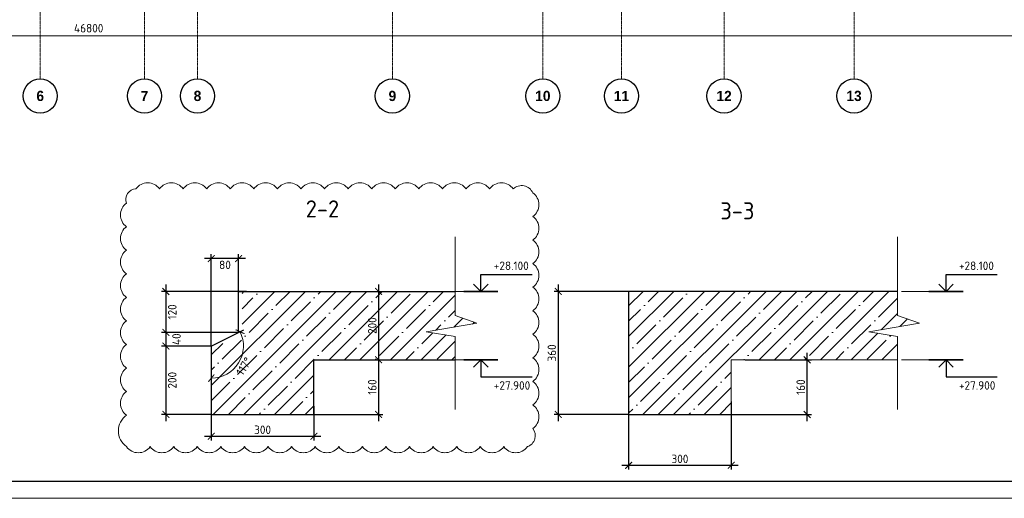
# Model space of a CAD drawing. Header units: millimetres. Extents: x -42044588 to 856694, y -806701 to 941911.
# Tile 125 of 256: x -180170 to -151375, y -299816 to -285803. Entities that reach past the tile are written whole.
import ezdxf

# ---------------------------------------------------------------- set-up
doc = ezdxf.new("R2010")
doc.units = ezdxf.units.MM
doc.linetypes.add('______5', pattern=[1100, 800, -100, 100, -100])
doc.linetypes.add('осевая', pattern=[50.8, 31.75, -6.35, 6.35, -6.35])
for name, color, linetype, lineweight in [('0 Фундамент', 5, 'Continuous', 30), ('907Сл Осевые', 1, 'Continuous', 0), ('A-ANNO-NOTE-1', 7, 'Continuous', 35), ('A-ANNO-NOTE-2', 7, 'Continuous', 18), ('G-ANNO-DIMS', 7, 'Continuous', 9), ('G-ANNO-DIMS-1', 7, 'Continuous', 18), ('Оси', 40, '______5', 18), ('РАЗМЕРЫ', 1, 'Continuous', 9), ('Тонкая', 81, 'Continuous', 20), ('ТОНКИЕ', 7, 'Continuous', 9), ('Узлы', 7, 'Continuous', 0)]:
    doc.layers.add(name, color=color, linetype=linetype, lineweight=lineweight)
doc.layers.add('ТОЛСТЫЕ_ОСНОВНЫЕ', color=6, linetype='Continuous')
doc.styles.add('Century Gothic', font='GOTHIC.TTF')
doc.styles.add('GOST-2.304_Type-B', font='GOST_Common.ttf')
doc.styles.add('ISOCPEUR', font='GOST_Common.ttf', dxfattribs={"height": 450})
doc.dimstyles.new('СПДС', dxfattribs={"dimscale": 100, "dimtxt": 2.5, "dimasz": 2, "dimexe": 1.25, "dimexo": 0, "dimtad": 1, "dimdec": 0, "dimrnd": 5, "dimtxsty": 'GOST-2.304_Type-B', "dimblk": 'ARCHTICK', "dimcen": 2.5, "dimdle": 2, "dimclrd": 1, "dimclre": 1, "dimclrt": 1, "dimadec": 0, "dimazin": 2, "dimtfac": 0.75, "dimtdec": 0, "dimtmove": 1, "dimatfit": 3, "dimfxl": 0, "dimtolj": 1, "dimarcsym": 0})

# ---------------------------------------------------------------- blocks, each defined once
blk = doc.blocks.new('_ArchTick')
at = {"color": 0, "linetype": 'ByBlock', "const_width": 0.15}
blk.add_lwpolyline([(-0.5, -0.5), (0.5, 0.5)], dxfattribs=at)
blk = doc.blocks.new('*D6710')
at = {"color": 1, "lineweight": -2, "transparency": 16777216}
for p, q in [((-85905, -346670), (-38705, -346670)), ((-85705, -346670), (-85705, -346545)), ((-38905, -346670), (-38905, -346545))]:
    blk.add_line(p, q, dxfattribs=at)
at = {"layer": 'DEFPOINTS', "color": 0, "transparency": 16777216}
for p in [(-85705, -346670), (-38905, -346670), (-38905, -346670)]:
    blk.add_point(p, dxfattribs=at)
at = {"color": 1, "lineweight": -2, "transparency": 16777216, "xscale": 250, "yscale": 250, "zscale": 250, "rotation": 180}
blk.add_blockref('_ArchTick', (-85705, -346670), dxfattribs=at)
at = {"color": 1, "lineweight": -2, "transparency": 16777216, "xscale": 250, "yscale": 250, "zscale": 250}
blk.add_blockref('_ArchTick', (-38905, -346670), dxfattribs=at)
at = {"color": 1, "transparency": 16777216, "insert": (-67487, -346445), "char_height": 250, "width": 104166.67, "attachment_point": 5, "style": 'GOST-2.304_Type-B'}
blk.add_mtext('\\A1;46800', dxfattribs=at)
blk = doc.blocks.new('NSY101')
at = {"color": 0, "linetype": 'ByBlock', "lineweight": -2}
blk.add_circle((0, 0), 50, dxfattribs=at)
blk = doc.blocks.new('СЛОЖНЫЙ_ОБЪЕКТ_33')
at = {"layer": 'Оси', "color": 16, "linetype": 'Continuous', "lineweight": 25, "transparency": 33554687, "xscale": 9.999999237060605, "yscale": 9.999999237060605, "zscale": 9.999999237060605}
blk.add_blockref('NSY101', (21513, -43009), dxfattribs=at)
at = {"layer": 'Оси', "color": 16, "linetype": 'Continuous', "lineweight": 25, "transparency": 33554687, "insert": (21513, -43009), "char_height": 300, "width": 385, "attachment_point": 5, "style": 'Century Gothic'}
blk.add_mtext('\\A1;{\\fCentury Gothic|i0|b1;\\H300.000000;\\W1.000000;\\C16;6}\\P', dxfattribs=at)
blk = doc.blocks.new('СЛОЖНЫЙ_ОБЪЕКТ_34')
at = {"layer": 'Оси', "color": 16, "linetype": 'Continuous', "lineweight": 25, "transparency": 33554687, "xscale": 9.999999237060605, "yscale": 9.999999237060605, "zscale": 9.999999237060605}
blk.add_blockref('NSY101', (24563, -43009), dxfattribs=at)
at = {"layer": 'Оси', "color": 16, "linetype": 'Continuous', "lineweight": 25, "transparency": 33554687, "insert": (24563, -43009), "char_height": 300, "width": 385, "attachment_point": 5, "style": 'Century Gothic'}
blk.add_mtext('\\A1;{\\fCentury Gothic|i0|b1;\\H300.000000;\\W1.000000;\\C16;7}\\P', dxfattribs=at)
blk = doc.blocks.new('СЛОЖНЫЙ_ОБЪЕКТ_35')
at = {"layer": 'Оси', "color": 16, "linetype": 'Continuous', "lineweight": 25, "transparency": 33554687, "xscale": 9.999999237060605, "yscale": 9.999999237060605, "zscale": 9.999999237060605}
blk.add_blockref('NSY101', (26113, -43009), dxfattribs=at)
at = {"layer": 'Оси', "color": 16, "linetype": 'Continuous', "lineweight": 25, "transparency": 33554687, "insert": (26113, -43009), "char_height": 300, "width": 385, "attachment_point": 5, "style": 'Century Gothic'}
blk.add_mtext('\\A1;{\\fCentury Gothic|i0|b1;\\H300.000000;\\W1.000000;\\C16;8}\\P', dxfattribs=at)
blk = doc.blocks.new('СЛОЖНЫЙ_ОБЪЕКТ_36')
at = {"layer": 'Оси', "color": 16, "linetype": 'Continuous', "lineweight": 25, "transparency": 33554687, "xscale": 9.999999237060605, "yscale": 9.999999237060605, "zscale": 9.999999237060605}
blk.add_blockref('NSY101', (31813, -43009), dxfattribs=at)
at = {"layer": 'Оси', "color": 16, "linetype": 'Continuous', "lineweight": 25, "transparency": 33554687, "insert": (31813, -43009), "char_height": 300, "width": 385, "attachment_point": 5, "style": 'Century Gothic'}
blk.add_mtext('\\A1;{\\fCentury Gothic|i0|b1;\\H300.000000;\\W1.000000;\\C16;9}\\P', dxfattribs=at)
blk = doc.blocks.new('СЛОЖНЫЙ_ОБЪЕКТ_37')
at = {"layer": 'Оси', "color": 16, "linetype": 'Continuous', "lineweight": 25, "transparency": 33554687, "xscale": 9.999999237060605, "yscale": 9.999999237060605, "zscale": 9.999999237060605}
blk.add_blockref('NSY101', (36213, -43009), dxfattribs=at)
at = {"layer": 'Оси', "color": 16, "linetype": 'Continuous', "lineweight": 25, "transparency": 33554687, "insert": (36213, -43009), "char_height": 300, "width": 620, "attachment_point": 5, "style": 'Century Gothic'}
blk.add_mtext('\\A1;{\\fCentury Gothic|i0|b1;\\H300.000000;\\W1.000000;\\C16;10}\\P', dxfattribs=at)
blk = doc.blocks.new('СЛОЖНЫЙ_ОБЪЕКТ_38')
at = {"layer": 'Оси', "color": 16, "linetype": 'Continuous', "lineweight": 25, "transparency": 33554687, "xscale": 9.999999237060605, "yscale": 9.999999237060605, "zscale": 9.999999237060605}
blk.add_blockref('NSY101', (38513, -43009), dxfattribs=at)
at = {"layer": 'Оси', "color": 16, "linetype": 'Continuous', "lineweight": 25, "transparency": 33554687, "insert": (38513, -43009), "char_height": 300, "width": 620, "attachment_point": 5, "style": 'Century Gothic'}
blk.add_mtext('\\A1;{\\fCentury Gothic|i0|b1;\\H300.000000;\\W1.000000;\\C16;11}\\P', dxfattribs=at)
blk = doc.blocks.new('СЛОЖНЫЙ_ОБЪЕКТ_39')
at = {"layer": 'Оси', "color": 16, "linetype": 'Continuous', "lineweight": 25, "transparency": 33554687, "xscale": 9.999999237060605, "yscale": 9.999999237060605, "zscale": 9.999999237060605}
blk.add_blockref('NSY101', (41513, -43009), dxfattribs=at)
at = {"layer": 'Оси', "color": 16, "linetype": 'Continuous', "lineweight": 25, "transparency": 33554687, "insert": (41513, -43009), "char_height": 300, "width": 620, "attachment_point": 5, "style": 'Century Gothic'}
blk.add_mtext('\\A1;{\\fCentury Gothic|i0|b1;\\H300.000000;\\W1.000000;\\C16;12}\\P', dxfattribs=at)
blk = doc.blocks.new('СЛОЖНЫЙ_ОБЪЕКТ_40')
at = {"layer": 'Оси', "color": 16, "linetype": 'Continuous', "lineweight": 25, "transparency": 33554687, "xscale": 9.999999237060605, "yscale": 9.999999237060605, "zscale": 9.999999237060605}
blk.add_blockref('NSY101', (45313, -43009), dxfattribs=at)
at = {"layer": 'Оси', "color": 16, "linetype": 'Continuous', "lineweight": 25, "transparency": 33554687, "insert": (45313, -43009), "char_height": 300, "width": 620, "attachment_point": 5, "style": 'Century Gothic'}
blk.add_mtext('\\A1;{\\fCentury Gothic|i0|b1;\\H300.000000;\\W1.000000;\\C16;13}\\P', dxfattribs=at)
blk = doc.blocks.new('*U6686')
at = {"layer": 'ТОЛСТЫЕ_ОСНОВНЫЕ', "color": 6}
blk.add_lwpolyline([(20, 5), (886, 5), (886, 415), (20, 415)], close=True, dxfattribs=at)
at = {"layer": 'ТОНКИЕ'}
blk.add_lwpolyline([(0, 0), (891, 0), (891, 420), (0, 420)], close=True, dxfattribs=at)
blk = doc.blocks.new('*D1207')
at = {"layer": 'DEFPOINTS', "color": 0, "transparency": 16777216}
for p in [(-162146, -293760), (-164419, -297360), (-162361, -297360)]:
    blk.add_point(p, dxfattribs=at)
at = {"layer": 'РАЗМЕРЫ', "color": 1, "lineweight": -2, "transparency": 16777216}
for p, q in [((-164419, -293560), (-164419, -297560)), ((-162146, -293760), (-164544, -293760)), ((-162361, -297360), (-164544, -297360))]:
    blk.add_line(p, q, dxfattribs=at)
at = {"layer": 'РАЗМЕРЫ', "color": 1, "lineweight": -2, "transparency": 16777216, "xscale": 200, "yscale": 200, "zscale": 200}
for p, rotation in [((-164419, -293760), 90), ((-164419, -297360), 270)]:
    blk.add_blockref('_ArchTick', p, dxfattribs=dict(at, rotation=rotation))
at = {"layer": 'РАЗМЕРЫ', "color": 1, "lineweight": 0, "transparency": 16777216, "insert": (-164606, -295560), "char_height": 250, "attachment_point": 5, "rotation": 90, "style": 'GOST-2.304_Type-B'}
blk.add_mtext('\\A1;360', dxfattribs=at)
blk = doc.blocks.new('*D1208')
at = {"layer": 'DEFPOINTS', "color": 0, "transparency": 16777216}
for p in [(-162361, -296982), (-159361, -296982), (-162361, -298850)]:
    blk.add_point(p, dxfattribs=at)
at = {"layer": 'РАЗМЕРЫ', "color": 1, "lineweight": -2, "transparency": 16777216}
for p, q in [((-162361, -296982), (-162361, -298975)), ((-159361, -296982), (-159361, -298975)), ((-159161, -298850), (-162561, -298850))]:
    blk.add_line(p, q, dxfattribs=at)
at = {"layer": 'РАЗМЕРЫ', "color": 1, "lineweight": -2, "transparency": 16777216, "xscale": 200, "yscale": 200, "zscale": 200, "rotation": 180}
blk.add_blockref('_ArchTick', (-162361, -298850), dxfattribs=at)
at = {"layer": 'РАЗМЕРЫ', "color": 1, "lineweight": -2, "transparency": 16777216, "xscale": 200, "yscale": 200, "zscale": 200}
blk.add_blockref('_ArchTick', (-159361, -298850), dxfattribs=at)
at = {"layer": 'РАЗМЕРЫ', "color": 1, "lineweight": 0, "transparency": 16777216, "insert": (-160861, -298662), "char_height": 250, "attachment_point": 5, "style": 'GOST-2.304_Type-B'}
blk.add_mtext('\\A1;300', dxfattribs=at)
blk = doc.blocks.new('*D1209')
at = {"layer": 'DEFPOINTS', "color": 0, "transparency": 16777216}
for p in [(-158956, -295760), (-157141, -295760), (-159361, -297360)]:
    blk.add_point(p, dxfattribs=at)
at = {"layer": 'РАЗМЕРЫ', "color": 1, "lineweight": -2, "transparency": 16777216}
for p, q in [((-157141, -297560), (-157141, -295560)), ((-158956, -295760), (-157016, -295760)), ((-159361, -297360), (-157016, -297360))]:
    blk.add_line(p, q, dxfattribs=at)
at = {"layer": 'РАЗМЕРЫ', "color": 1, "lineweight": -2, "transparency": 16777216, "xscale": 200, "yscale": 200, "zscale": 200}
for p, rotation in [((-157141, -295760), 90), ((-157141, -297360), 270)]:
    blk.add_blockref('_ArchTick', p, dxfattribs=dict(at, rotation=rotation))
at = {"layer": 'РАЗМЕРЫ', "color": 1, "lineweight": 0, "transparency": 16777216, "insert": (-157329, -296560), "char_height": 250, "attachment_point": 5, "rotation": 90, "style": 'GOST-2.304_Type-B'}
blk.add_mtext('\\A1;160', dxfattribs=at)
blk = doc.blocks.new('Высотные отметки - Вверх-711287-Разрез 3-3')
at = {"layer": '0 Фундамент'}
for p, q in [((13237, 8150), (14737, 8150)), ((13237, 7650), (13237, 8150))]:
    blk.add_line(p, q, dxfattribs=at)
at = {"layer": 'A-ANNO-NOTE-1'}
blk.add_line((12737, 7650), (13737, 7650), dxfattribs=at)
at = {"layer": 'A-ANNO-NOTE-2'}
for q in [(13025, 7862), (13449, 7862)]:
    blk.add_line((13237, 7650), q, dxfattribs=at)
blk = doc.blocks.new('оси блок 2')
at = {"layer": 'Оси', "color": 16, "linetype": 'осевая', "lineweight": 0, "ltscale": 0.25, "transparency": 33554687}
for p, q in [((-68904.7, -322543), (-68904.7, -347914.1)), ((-65854.7, -322543), (-65854.7, -347914.1)), ((-64304.7, -322543), (-64304.7, -347914.1)), ((-58604.7, -322543), (-58604.7, -347914.1)), ((-54204.7, -322543), (-54204.7, -347914.1)), ((-51904.7, -322543), (-51904.7, -347914.1)), ((-48904.7, -322543), (-48904.7, -347914.1)), ((-45104.7, -322543), (-45104.7, -347914.1))]:
    blk.add_line(p, q, dxfattribs=at)
at = {"layer": 'Оси', "color": 16, "linetype": 'Continuous', "lineweight": 25, "transparency": 33554687}
for name in ['СЛОЖНЫЙ_ОБЪЕКТ_33', 'СЛОЖНЫЙ_ОБЪЕКТ_34', 'СЛОЖНЫЙ_ОБЪЕКТ_35', 'СЛОЖНЫЙ_ОБЪЕКТ_36', 'СЛОЖНЫЙ_ОБЪЕКТ_37', 'СЛОЖНЫЙ_ОБЪЕКТ_38', 'СЛОЖНЫЙ_ОБЪЕКТ_39', 'СЛОЖНЫЙ_ОБЪЕКТ_40']:
    blk.add_blockref(name, (-90418.2, -305420.5), dxfattribs=at)
dim = blk.add_linear_dim(base=(-38904.7, -346670.2), p1=(-85704.7, -346670.2), p2=(-38904.7, -346670.2), dimstyle='СПДС', override={"dimgap": 1})
dim.commit()
dim.dimension.update_dxf_attribs({"geometry": '*D6710', "text_midpoint": (-67487.3, -346670.2), "dimtype": 160})

msp = doc.modelspace()

# ---------------------------------------------------------------- hatches: boundary and pattern name
at = {"layer": 'РАЗМЕРЫ', "transparency": 33554648}
h = msp.add_hatch(dxfattribs=at)
h.set_pattern_fill('ANSI35', color=1, scale=100)
h.set_pattern_definition([(45, (-34606.1, -259824.5), (-449.0128, 449.0128), []), (45, (-34157.1, -259824.5), (-449.0128, 449.0128), [793.75, -158.75, 0, -158.75])])
h.paths.add_polyline_path([(-168278.285, -294943.754), (-166798.505, -294691.16), (-167437.076, -294465.156), (-167437.076, -293759.875), (-172466.619, -293759.875), (-173666.741, -293759.875), (-173666.741, -294997.441), (-174566.619, -295447.38), (-174566.619, -297359.875), (-171566.619, -297359.875), (-171566.619, -295759.875), (-167437.076, -295759.875), (-167437.076, -295075.222)])
h.paths.add_polyline_path([(-169595.636, -295084.875), (-169595.636, -294434.875), (-170146.772, -294434.875), (-170146.772, -295084.875)], flags=24)
h.paths.add_polyline_path([(-173886.591, -296279.11), (-173518.579, -295683.654), (-173987.404, -295393.905), (-174355.416, -295989.36)], flags=24)
h = msp.add_hatch(dxfattribs=at)
h.set_pattern_fill('ANSI35', color=1, scale=100)
h.set_pattern_definition([(45, (-34606.1, -259824.5), (-449.0128, 449.0128), []), (45, (-34157.1, -259824.5), (-449.0128, 449.0128), [793.75, -158.75, 0, -158.75])])
h.paths.add_polyline_path([(-154495.087, -295075.222), (-155336.297, -294943.755), (-153856.516, -294691.16), (-154495.087, -294465.156), (-154495.087, -293759.875), (-160260.793, -293759.875), (-162360.793, -293759.875), (-162360.793, -294262.959), (-162360.793, -297359.875), (-159360.793, -297359.875), (-159360.793, -295759.875), (-154495.087, -295759.875)])

# ---------------------------------------------------------------- linework, layer by layer
at = {"layer": '907Сл Осевые', "color": 242, "true_color": 0xcd2027}
msp.add_lwpolyline([(-177045.153, -298302.61, 0.52056705), (-176355.531, -298302.61, 0.52056705), (-175665.909, -298302.61, 0.52056705), (-174976.287, -298302.61, 0.52056705), (-174286.665, -298302.61, 0.52056705), (-173597.043, -298302.61, 0.52056705), (-172907.421, -298302.61, 0.52056705), (-172217.8, -298302.61, 0.52056705), (-171528.178, -298302.61, 0.52056705), (-170838.556, -298302.61, 0.52056705), (-170148.934, -298302.61, 0.52056705), (-169459.312, -298302.61, 0.52056705), (-168769.69, -298302.61, 0.52056705), (-168080.068, -298302.61, 0.52056705), (-167390.446, -298302.61, 0.52056705), (-166700.824, -298302.61, 0.52056705), (-166011.202, -298302.61, 0.52056705), (-165321.58, -298302.61, 0.52056705), (-165163.603, -297770.966, 0.52056705), (-165163.603, -297081.344, 0.52056705), (-165163.603, -296391.722, 0.52056705), (-165163.603, -295702.1, 0.52056705), (-165163.603, -295012.478, 0.52056705), (-165163.603, -294322.856, 0.52056705), (-165163.603, -293633.234, 0.52056705), (-165163.603, -292943.612, 0.52056705), (-165163.603, -292253.99, 0.52056705), (-165163.603, -291564.368, 0.52056705), (-165163.603, -290874.746, 0.52056705), (-165736.866, -290758.387, 0.52056705), (-166426.488, -290758.387, 0.52056705), (-167116.11, -290758.387, 0.52056705), (-167805.731, -290758.387, 0.52056705), (-168495.353, -290758.387, 0.52056705), (-169184.975, -290758.387, 0.52056705), (-169874.597, -290758.387, 0.52056705), (-170564.219, -290758.387, 0.52056705), (-171253.841, -290758.387, 0.52056705), (-171943.463, -290758.387, 0.52056705), (-172633.085, -290758.387, 0.52056705), (-173322.707, -290758.387, 0.52056705), (-174012.329, -290758.387, 0.52056705), (-174701.951, -290758.387, 0.52056705), (-175391.573, -290758.387, 0.52056705), (-176081.194, -290758.387, 0.52056705), (-176770.816, -290758.387, 0.52056705), (-177045.153, -291173.673, 0.52056705), (-177045.153, -291863.294, 0.52056705), (-177045.153, -292552.916, 0.52056705), (-177045.153, -293242.538, 0.52056705), (-177045.153, -293932.16, 0.52056705), (-177045.153, -294621.782, 0.52056705), (-177045.153, -295311.404, 0.52056705), (-177045.153, -296001.026, 0.52056705), (-177045.153, -296690.648, 0.52056705), (-177045.153, -297380.27, 0.52056705)], format="xyb", close=True, dxfattribs=at)
at = {"layer": 'РАЗМЕРЫ', "lineweight": 30}
for p, q in [((-173766.741, -293759.875), (-172016.619, -293759.875)), ((-173766.741, -294957.9), (-173766.741, -293759.875)), ((-172466.619, -293759.875), (-167437.076, -293759.875)), ((-171566.619, -293759.875), (-167437.076, -293759.875)), ((-162360.793, -293759.875), (-162360.793, -297359.875)), ((-154495.087, -293759.875), (-162360.793, -293759.875)), ((-174566.619, -295357.38), (-173766.741, -294957.9)), ((-174566.619, -295357.38), (-174566.619, -297359.875)), ((-171566.619, -295759.875), (-167437.076, -295759.875)), ((-171566.619, -297359.875), (-171566.619, -295759.875)), ((-174566.619, -297359.875), (-171566.619, -297359.875)), ((-162360.793, -297359.875), (-159360.793, -297359.875))]:
    msp.add_line(p, q, dxfattribs=at)
at = {"layer": 'РАЗМЕРЫ'}
for p, q in [((-166251.858, -293759.875), (-167988.602, -293759.875)), ((-160260.793, -293759.875), (-154495.087, -293759.875)), ((-152648.614, -293759.875), (-154385.358, -293759.875)), ((-174566.619, -297359.875), (-174566.619, -295357.38)), ((-171566.619, -295759.875), (-167437.076, -295759.875)), ((-166251.858, -295759.875), (-167988.602, -295759.875)), ((-159360.793, -295759.875), (-159360.793, -297359.875)), ((-159360.793, -295759.875), (-154495.087, -295759.875)), ((-152648.614, -295759.875), (-154385.358, -295759.875)), ((-159360.793, -297359.875), (-162360.761, -297359.875))]:
    msp.add_line(p, q, dxfattribs=at)
at = {"layer": 'Тонкая', "color": 30, "linetype": 'ByBlock', "ltscale": 75}
for points in [[(-167437.076, -297218.85), (-167437.076, -295075.222), (-168278.285, -294943.754), (-166798.505, -294691.16), (-167437.076, -294465.156), (-167437.076, -292159.568)], [(-154495.087, -297218.85), (-154495.087, -295075.222), (-155336.297, -294943.755), (-153856.516, -294691.16), (-154495.087, -294465.156), (-154495.087, -292159.568)]]:
    msp.add_lwpolyline(points, dxfattribs=at)

# ---------------------------------------------------------------- block references
at = {"xscale": 100, "yscale": 100, "zscale": 100}
msp.add_blockref('*U6686', (-203650.914, -299815.859), dxfattribs=at)
at = {"layer": 'G-ANNO-DIMS'}
for p in [(-179920.184, -301409.875), (-166316.94, -301409.875)]:
    msp.add_blockref('Высотные отметки - Вверх-711287-Разрез 3-3', p, dxfattribs=at)
at = {"layer": 'G-ANNO-DIMS', "xscale": -1, "rotation": 180}
for p in [(-179920.184, -288109.875), (-166316.94, -288109.875)]:
    msp.add_blockref('Высотные отметки - Вверх-711287-Разрез 3-3', p, dxfattribs=at)
at = {"layer": 'РАЗМЕРЫ'}
msp.add_blockref('оси блок 2', (-110664.971, 60392.176), dxfattribs=at)

# ---------------------------------------------------------------- texts
at = {"layer": 'G-ANNO-DIMS-1', "char_height": 250, "width": 1150.28263, "line_spacing_factor": 1.149209, "style": 'ISOCPEUR'}
for s, insert, attachment_point in [('+28.100', (-166304.196, -292883.261), 1), ('+28.100', (-152700.952, -292883.261), 1), ('+27.900', (-166304.196, -296636.488), 7), ('+27.900', (-152700.952, -296636.489), 7)]:
    msp.add_mtext(s, dxfattribs=dict(at, insert=insert, attachment_point=attachment_point))
at = {"layer": 'Узлы', "color": 80, "linetype": 'Continuous', "lineweight": 0, "style": 'GOST-2.304_Type-B'}
for s, p in [('2-2', (-171804.54, -291592.196)), ('3-3', (-159678.939, -291649.359))]:
    msp.add_text(s, height=500, dxfattribs=at).set_placement(p)

# ---------------------------------------------------------------- dimensions: what is measured, and where the dimension line sits
at = {"layer": 'РАЗМЕРЫ', "lineweight": 0}
for base, p1, p2, override in [((-174566.619, -292795.05), (-173766.741, -293759.875), (-174566.619, -295357.38), {"dimlfac": 0.1, "dimrnd": 5}), ((-171566.619, -297996.932), (-174566.619, -297116.92), (-171566.619, -297116.92), {"dimlfac": 0.1})]:
    msp.add_linear_dim(base=base, p1=p1, p2=p2, dimstyle='СПДС', override=override, dxfattribs=at).render()
for base, p1, p2 in [((-175895.765, -294957.9), (-173538.606, -293759.875), (-173766.741, -294957.9)), ((-169671.393, -293759.875), (-170203.67, -295759.875), (-170203.67, -293759.875)), ((-175895.765, -295357.38), (-173766.741, -294957.9), (-174566.619, -295357.38)), ((-175895.765, -297359.875), (-174566.619, -295357.38), (-174566.619, -297359.875)), ((-169671.393, -295759.875), (-171778.774, -297359.875), (-171224.773, -295759.875))]:
    msp.add_linear_dim(base=base, p1=p1, p2=p2, angle=90, dimstyle='СПДС', override={"dimlfac": 0.1, "dimrnd": 5}, dxfattribs=at).render()
for base, p1, p2, picture, middle in [((-164418.987, -297359.875), (-162145.793, -293759.875), (-162360.761, -297359.875), '*D1207', (-164606.487, -295559.875)), ((-157141.245, -295759.875), (-159360.793, -297359.875), (-158956.274, -295759.875), '*D1209', (-157328.745, -296559.875))]:
    dim = msp.add_linear_dim(base=base, p1=p1, p2=p2, angle=90, dimstyle='СПДС', override={"dimlfac": 0.1, "dimrnd": 5}, dxfattribs=at)
    dim.commit()
    dim.dimension.update_dxf_attribs({"geometry": picture, "text_midpoint": middle})
at = {"layer": 'РАЗМЕРЫ'}
msp.add_angular_dim_2l(base=(-173977.036, -296089.462), line1=((-174566.619, -295357.38), (-173766.741, -294957.9)), line2=((-174566.619, -295357.38), (-174566.619, -297359.875)), dimstyle='СПДС', dxfattribs=at).render()
at = {"layer": 'РАЗМЕРЫ', "lineweight": 0}
dim = msp.add_linear_dim(base=(-162360.793, -298849.615), p1=(-159360.793, -296982.458), p2=(-162360.793, -296982.458), dimstyle='СПДС', override={"dimlfac": 0.1, "dimrnd": 5}, dxfattribs=at)
dim.commit()
dim.dimension.update_dxf_attribs({"geometry": '*D1208', "text_midpoint": (-160860.793, -298662.115)})

doc.saveas('drawing.dxf')
